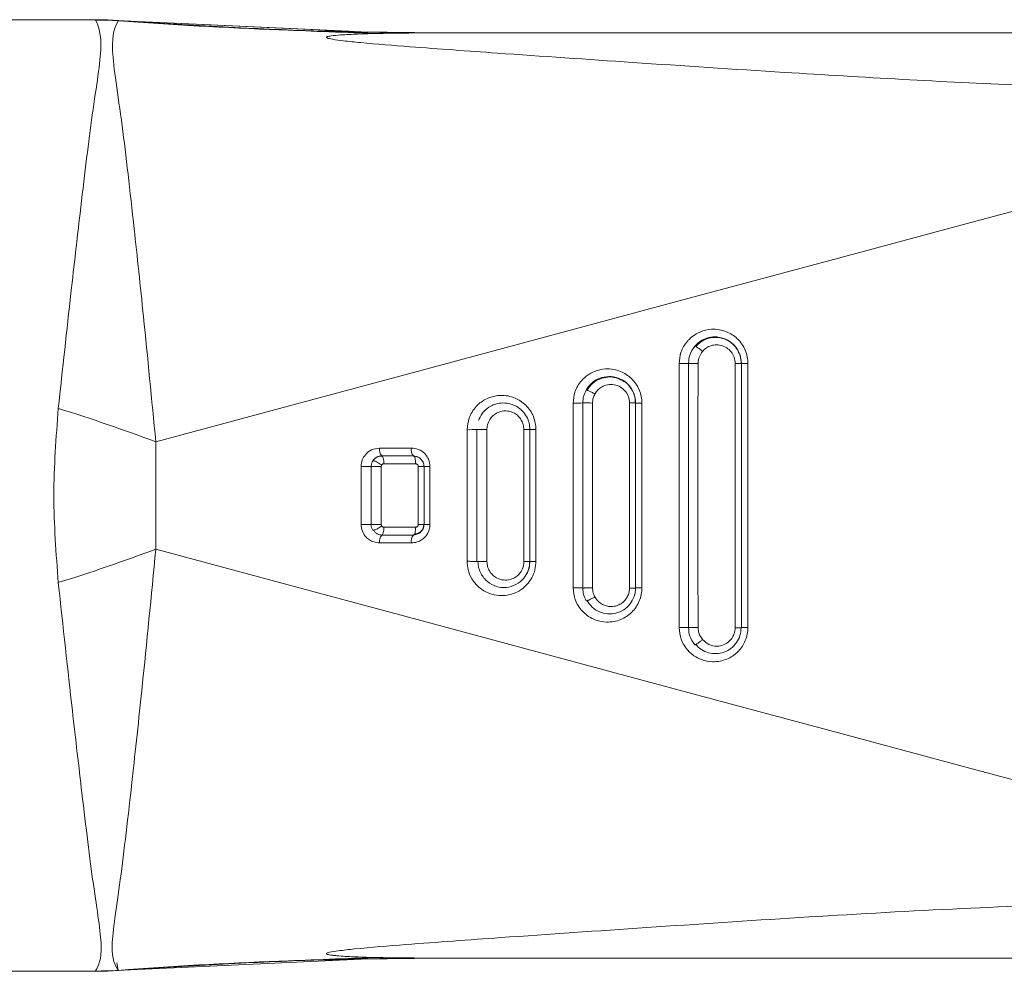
# Model space of a CAD drawing. Header units: millimetres. Extents: x -456 to 1926, y -70 to 431.
# Tile 3 of 44: x -213 to -195, y -48 to -30. Entities that reach past the tile are written whole.
import ezdxf

# ---------------------------------------------------------------- set-up
doc = ezdxf.new("R2010")
doc.units = ezdxf.units.MM
doc.linetypes.add('SLD-Solid', pattern=[0])

msp = doc.modelspace()

# ---------------------------------------------------------------- linework, layer by layer
at = {"color": 7, "linetype": 'SLD-Solid', "lineweight": 18}
for p, q in [((-227.196, -30.108), (-211.822, -30.108)), ((-211.488, -30.117), (-211.825, -30.108)), ((-211.375, -30.125), (-211.825, -30.108)), ((-211.822, -30.108), (-211.82, -30.109)), ((-206.647, -30.344), (-211.415, -30.122)), ((-207.021, -30.326), (-211.415, -30.122)), ((-211.377, -30.124), (-211.377, -30.125)), ((-205.859, -30.354), (-207.459, -30.326)), ((-205.855, -30.354), (-206.354, -30.345)), ((-190.096, -30.358), (-205.29, -30.358)), ((-200.775, -36.613), (-200.775, -41.603)), ((-200.596, -41.607), (-200.596, -36.608)), ((-199.714, -36.608), (-199.714, -41.608)), ((-199.596, -36.608), (-199.714, -36.608)), ((-199.596, -36.608), (-199.596, -41.608)), ((-199.473, -41.604), (-199.473, -36.612)), ((-202.779, -37.362), (-202.779, -40.853)), ((-202.596, -40.858), (-202.596, -37.358)), ((-201.711, -37.358), (-201.711, -40.858)), ((-201.6, -37.358), (-201.711, -37.358)), ((-201.596, -37.358), (-201.6, -37.358)), ((-201.596, -37.358), (-201.596, -40.858)), ((-201.596, -37.892), (-201.596, -37.358)), ((-204.596, -40.358), (-204.596, -37.858)), ((-204.407, -40.357), (-204.407, -37.858)), ((-203.596, -37.858), (-203.708, -37.858)), ((-203.708, -37.858), (-203.708, -40.358)), ((-203.596, -37.858), (-203.596, -40.358)), ((-210.668, -40.122), (-210.668, -38.093)), ((-206.39, -38.36), (-206.416, -38.362)), ((-206.396, -38.358), (-205.796, -38.358)), ((-206.354, -38.508), (-205.755, -38.508)), ((-206.596, -39.658), (-206.596, -38.558)), ((-206.405, -39.658), (-206.405, -38.558)), ((-205.705, -38.558), (-205.705, -39.658)), ((-205.596, -38.558), (-205.596, -39.658)), ((-205.755, -39.708), (-206.354, -39.708)), ((-205.596, -39.658), (-205.603, -39.658)), ((-201.596, -40.858), (-201.596, -39.682)), ((-206.396, -39.858), (-206.39, -39.854)), ((-205.796, -39.858), (-206.396, -39.858)), ((-205.796, -39.858), (-205.786, -39.85)), ((-203.596, -40.358), (-203.708, -40.358)), ((-201.596, -40.858), (-201.711, -40.858)), ((-199.596, -41.608), (-199.714, -41.608)), ((-211.415, -48.094), (-206.647, -47.872)), ((-211.415, -48.094), (-206.647, -47.872)), ((-211.404, -47.947), (-211.377, -48.089)), ((-207.448, -47.89), (-205.855, -47.861)), ((-206.768, -47.878), (-206.354, -47.87)), ((-190.096, -47.858), (-205.29, -47.858)), ((-227.196, -48.108), (-211.822, -48.108)), ((-211.825, -48.107), (-211.375, -48.091))]:
    msp.add_line(p, q, dxfattribs=at)
at = {"color": 7, "linetype": 'SLD-Solid', "lineweight": 18, "flags": 128}
for points in [[(-210.668, -38.093), (-208.163, -37.418), (-205.634, -36.737), (-203.083, -36.05), (-200.513, -35.359), (-197.926, -34.664), (-195.326, -33.965), (-192.715, -33.264), (-190.096, -32.562)], [(-210.668, -40.122), (-208.163, -40.797), (-205.634, -41.479), (-203.083, -42.165), (-200.513, -42.857), (-197.926, -43.552), (-195.326, -44.25), (-192.715, -44.951), (-190.096, -45.654)]]:
    msp.add_lwpolyline(points, dxfattribs=at)
at = {"color": 7, "linetype": 'SLD-Solid', "lineweight": 18}
for centre, radius, start, end in [((-211.748, -35.684), 5.57, 86.1769, 90.5995), ((-205.29, 49.772), 80.13, 265.64339, 269.99986), ((-200.728, -34.907), 1.706, 268.4051, 274.4186), ((-200.723, -134.829), 98.221, 89.8201, 89.92607), ((-202.728, -35.595), 1.768, 268.361, 274.2988), ((-202.691, -181.844), 144.486, 89.88879, 89.96214), ((-222.48, -69.504), 33.558, 69.391, 72.7177), ((-204.729, -36.074), 1.789, 268.2904, 274.2827), ((-206.27, -38.245), 0.169, 168.7434, 221.9555), ((-205.666, -38.245), 0.172, 168.8504, 221.0266), ((-206.732, -35.496), 3.065, 268.9755, 272.5392), ((-206.659, -208.573), 170.015, 89.91436, 89.97873), ((-205.507, -36.885), 1.675, 266.9844, 270.7971), ((-206.732, -42.719), 3.065, 87.4604, 91.0247), ((-205.507, -41.33), 1.675, 89.2027, 93.0157), ((-206.27, -39.971), 0.169, 138.0446, 191.2564), ((-205.666, -39.971), 0.172, 138.9729, 191.1502), ((-222.484, -8.713), 33.558, 287.2885, 290.6152), ((-203.505, -41.414), 1.06, 88.6747, 94.908), ((-201.502, -41.913), 1.06, 88.608, 95.0416), ((-199.5, -42.638), 1.035, 88.5026, 95.3014), ((-205.29, -127.988), 80.13, 90.00014, 94.35661), ((-211.748, -42.532), 5.57, 269.4004, 273.8231)]:
    msp.add_arc(centre, radius, start, end, dxfattribs=at)
for points, knots in [([(-212.511, -37.461), (-212.43, -36.717), (-212.289, -35.407), (-212.073, -33.537), (-211.877, -31.872), (-211.641, -30.488), (-211.75, -30.241), (-211.807, -30.114)], [0, 0, 0, 0, 0.190009, 0.334651, 0.538338, 0.761528, 1, 1, 1, 1]), ([(-211.807, -30.114), (-211.812, -30.112), (-211.82, -30.108), (-211.821, -30.108), (-211.822, -30.108)], [0, 0, 0, 0, 0.561067, 1, 1, 1, 1]), ([(-211.822, -30.108), (-211.739, -30.109), (-211.59, -30.11), (-211.442, -30.12), (-211.377, -30.124)], [0, 0, 0, 0, 0.559994, 1, 1, 1, 1]), ([(-210.668, -38.093), (-210.746, -37.291), (-210.882, -35.872), (-211.105, -33.803), (-211.308, -31.973), (-211.559, -30.473), (-211.439, -30.245), (-211.377, -30.126)], [0, 0, 0, 0, 0.190168, 0.336226, 0.540876, 0.762003, 1, 1, 1, 1]), ([(-211.377, -30.126), (-211.377, -30.126), (-211.378, -30.124), (-211.377, -30.124), (-211.377, -30.124)], [0, 0, 0, 0, 0.5563326, 1, 1, 1, 1]), ([(-211.377, -30.124), (-210.203, -30.199), (-208.106, -30.333), (-206.005, -30.35), (-205.081, -30.358)], [0, 0, 0, 0, 0.560021, 1, 1, 1, 1]), ([(-206.407, -30.373), (-206.74, -30.361), (-207.388, -30.338), (-207.983, -30.314), (-208.272, -30.302)], [0, 0, 0, 0, 0.515573, 1, 1, 1, 1]), ([(-205.29, -30.358), (-205.817, -30.359), (-206.454, -30.361), (-207.134, -30.393), (-207.315, -30.408), (-207.391, -30.42), (-207.418, -30.426), (-207.435, -30.433), (-207.443, -30.44), (-207.44, -30.448), (-207.419, -30.458), (-207.381, -30.468), (-207.286, -30.487), (-207.089, -30.512), (-206.603, -30.562), (-205.632, -30.638), (-203.918, -30.762), (-201.557, -30.925), (-198.258, -31.141), (-194.404, -31.366), (-191.503, -31.449), (-190.096, -31.489)], [0, 0, 0, 0, 0.079633, 0.096416, 0.106506, 0.108989, 0.110947, 0.112535, 0.113904, 0.115836, 0.117972, 0.120667, 0.124353, 0.135955, 0.15357, 0.20236, 0.286651, 0.417176, 0.562519, 0.787792, 1, 1, 1, 1]), ([(-199.473, -36.612), (-199.475, -36.569), (-199.48, -36.483), (-199.521, -36.357), (-199.584, -36.241), (-199.695, -36.111), (-199.844, -36.015), (-200.015, -35.967), (-200.186, -35.957), (-200.363, -35.999), (-200.503, -36.081), (-200.575, -36.144), (-200.605, -36.176), (-200.613, -36.185), (-200.615, -36.187), (-200.67, -36.249), (-200.753, -36.386), (-200.768, -36.54), (-200.775, -36.613)], [0, 0, 0, 0, 0.062546, 0.125984, 0.190344, 0.255585, 0.375281, 0.443712, 0.517666, 0.628248, 0.708015, 0.756845, 0.769623, 0.773095, 0.774103, 0.774624, 0.894592, 1, 1, 1, 1]), ([(-200.478, -36.286), (-200.452, -36.258), (-200.395, -36.2), (-200.278, -36.136), (-200.153, -36.105), (-200.048, -36.108), (-199.936, -36.129), (-199.815, -36.183), (-199.693, -36.298), (-199.611, -36.442), (-199.601, -36.553), (-199.596, -36.608)], [0, 0, 0, 0, 0.094141, 0.200375, 0.323982, 0.409646, 0.458094, 0.604791, 0.729109, 0.867138, 1, 1, 1, 1]), ([(-200.596, -36.608), (-200.592, -36.554), (-200.581, -36.436), (-200.515, -36.339), (-200.478, -36.286)], [0, 0, 0, 0, 0.457521, 1, 1, 1, 1]), ([(-200.478, -36.286), (-200.477, -36.285), (-200.473, -36.284), (-200.461, -36.288), (-200.446, -36.296), (-200.428, -36.308), (-200.407, -36.322), (-200.384, -36.339), (-200.358, -36.36), (-200.34, -36.375), (-200.331, -36.383)], [0, 0, 0, 0, 0.136997, 0.267542, 0.389037, 0.500005, 0.61097, 0.732462, 0.863004, 1, 1, 1, 1]), ([(-199.6, -36.615), (-199.604, -36.564), (-199.611, -36.462), (-199.681, -36.324), (-199.785, -36.213), (-199.918, -36.14), (-200.066, -36.11), (-200.216, -36.127), (-200.357, -36.187), (-200.429, -36.259), (-200.465, -36.295)], [0, 0, 0, 0, 0.124863, 0.249798, 0.374608, 0.499265, 0.623902, 0.748743, 0.874041, 1, 1, 1, 1]), ([(-200.332, -36.383), (-200.313, -36.364), (-200.274, -36.322), (-200.192, -36.277), (-200.09, -36.253), (-199.978, -36.262), (-199.871, -36.308), (-199.784, -36.388), (-199.726, -36.491), (-199.718, -36.569), (-199.714, -36.608)], [0, 0, 0, 0, 0.092597, 0.200743, 0.324828, 0.459097, 0.595238, 0.730406, 0.865756, 1, 1, 1, 1]), ([(-200.415, -36.609), (-200.41, -36.565), (-200.402, -36.483), (-200.354, -36.415), (-200.332, -36.383)], [0, 0, 0, 0, 0.521306, 1, 1, 1, 1]), ([(-200.415, -41.607), (-200.418, -40.671), (-200.424, -39.005), (-200.417, -37.339), (-200.415, -36.609)], [0, 0, 0, 0, 0.561691, 1, 1, 1, 1]), ([(-199.473, -36.612), (-199.489, -36.612), (-199.523, -36.611), (-199.563, -36.611), (-199.591, -36.609), (-199.594, -36.608), (-199.596, -36.608)], [0, 0, 0, 0, 0.242329, 0.4999999, 0.7576709, 1, 1, 1, 1]), ([(-199.596, -41.608), (-199.596, -40.7), (-199.596, -39.034), (-199.596, -37.367), (-199.596, -36.608)], [0, 0, 0, 0, 0.54443, 1, 1, 1, 1]), ([(-201.477, -37.362), (-201.479, -37.319), (-201.484, -37.233), (-201.524, -37.108), (-201.587, -36.992), (-201.697, -36.862), (-201.845, -36.766), (-202.017, -36.717), (-202.185, -36.707), (-202.358, -36.746), (-202.497, -36.823), (-202.571, -36.886), (-202.605, -36.921), (-202.67, -36.993), (-202.756, -37.134), (-202.772, -37.29), (-202.779, -37.362)], [0, 0, 0, 0, 0.061878, 0.124857, 0.188968, 0.254162, 0.373199, 0.442031, 0.516873, 0.622785, 0.700954, 0.751296, 0.766004, 0.773716, 0.894498, 1, 1, 1, 1]), ([(-202.533, -37.116), (-202.514, -37.085), (-202.471, -37.018), (-202.369, -36.932), (-202.228, -36.866), (-202.054, -36.848), (-201.874, -36.896), (-201.722, -37.008), (-201.616, -37.17), (-201.602, -37.295), (-201.596, -37.358)], [0, 0, 0, 0, 0.0825, 0.181793, 0.299657, 0.434093, 0.575769, 0.717, 0.858821, 1, 1, 1, 1]), ([(-201.903, -36.91), (-201.922, -36.9), (-201.989, -36.867), (-202.121, -36.861), (-202.278, -36.896), (-202.42, -36.982), (-202.483, -37.072), (-202.515, -37.117)], [0, 0, 0, 0, 0.090978, 0.316754, 0.543152, 0.770777, 1, 1, 1, 1]), ([(-202.367, -37.189), (-202.353, -37.167), (-202.323, -37.12), (-202.252, -37.059), (-202.154, -37.014), (-202.032, -37.001), (-201.907, -37.035), (-201.8, -37.113), (-201.726, -37.226), (-201.716, -37.314), (-201.711, -37.358)], [0, 0, 0, 0, 0.082105, 0.181397, 0.299616, 0.434732, 0.577065, 0.718462, 0.859791, 1, 1, 1, 1]), ([(-201.6, -37.366), (-201.604, -37.311), (-201.612, -37.201), (-201.693, -37.056), (-201.793, -36.953), (-201.873, -36.922), (-201.903, -36.91)], [0, 0, 0, 0, 0.278278, 0.556603, 0.834425, 1, 1, 1, 1]), ([(-203.48, -37.861), (-203.483, -37.82), (-203.487, -37.735), (-203.526, -37.612), (-203.587, -37.497), (-203.696, -37.367), (-203.841, -37.271), (-204.01, -37.22), (-204.176, -37.207), (-204.346, -37.241), (-204.485, -37.313), (-204.56, -37.373), (-204.595, -37.407), (-204.636, -37.45), (-204.691, -37.524), (-204.763, -37.669), (-204.775, -37.787), (-204.783, -37.862)], [0, 0, 0, 0, 0.060747, 0.122593, 0.185575, 0.249635, 0.368452, 0.436493, 0.510081, 0.614537, 0.69179, 0.741759, 0.75649, 0.764365, 0.829929, 0.891129, 1, 1, 1, 1]), ([(-202.596, -37.358), (-202.593, -37.316), (-202.587, -37.231), (-202.551, -37.154), (-202.533, -37.116)], [0, 0, 0, 0, 0.500909, 1, 1, 1, 1]), ([(-202.533, -37.116), (-202.532, -37.115), (-202.529, -37.114), (-202.516, -37.117), (-202.499, -37.122), (-202.479, -37.131), (-202.455, -37.141), (-202.428, -37.155), (-202.398, -37.171), (-202.377, -37.183), (-202.367, -37.189)], [0, 0, 0, 0, 0.137275, 0.26799, 0.389408, 0.499996, 0.610586, 0.732007, 0.862724, 1, 1, 1, 1]), ([(-202.411, -37.358), (-202.409, -37.327), (-202.404, -37.267), (-202.379, -37.214), (-202.367, -37.189)], [0, 0, 0, 0, 0.530381, 1, 1, 1, 1]), ([(-204.566, -37.69), (-204.563, -37.679), (-204.54, -37.62), (-204.472, -37.515), (-204.356, -37.423), (-204.229, -37.371), (-204.099, -37.351), (-203.966, -37.369), (-203.841, -37.421), (-203.736, -37.501), (-203.654, -37.611), (-203.605, -37.733), (-203.599, -37.817), (-203.596, -37.858)], [0, 0, 0, 0, 0.023783, 0.136661, 0.262815, 0.334011, 0.432969, 0.542827, 0.621633, 0.723934, 0.821006, 0.912978, 1, 1, 1, 1]), ([(-202.411, -40.857), (-202.412, -40.199), (-202.415, -39.033), (-202.412, -37.866), (-202.411, -37.358)], [0, 0, 0, 0, 0.5644162, 1, 1, 1, 1]), ([(-201.477, -37.362), (-201.493, -37.361), (-201.525, -37.361), (-201.564, -37.36), (-201.591, -37.359), (-201.594, -37.358), (-201.596, -37.358)], [0, 0, 0, 0, 0.242616, 0.5, 0.757384, 1, 1, 1, 1]), ([(-201.477, -40.854), (-201.477, -40.232), (-201.477, -39.068), (-201.477, -37.904), (-201.477, -37.362)], [0, 0, 0, 0, 0.534492, 1, 1, 1, 1]), ([(-212.511, -40.755), (-212.553, -40.206), (-212.638, -39.108), (-212.553, -38.01), (-212.511, -37.461)], [0, 0, 0, 0, 0.499972, 1, 1, 1, 1]), ([(-204.407, -37.858), (-204.406, -37.836), (-204.404, -37.788), (-204.379, -37.71), (-204.329, -37.63), (-204.251, -37.56), (-204.146, -37.511), (-204.016, -37.501), (-203.899, -37.539), (-203.811, -37.604), (-203.754, -37.678), (-203.716, -37.764), (-203.711, -37.827), (-203.708, -37.858)], [0, 0, 0, 0, 0.058055, 0.128833, 0.221266, 0.309063, 0.41483, 0.536314, 0.663474, 0.747859, 0.832233, 0.916537, 1, 1, 1, 1]), ([(-204.783, -37.862), (-204.783, -38.302), (-204.783, -39.132), (-204.783, -39.962), (-204.783, -40.353)], [0, 0, 0, 0, 0.529154, 1, 1, 1, 1]), ([(-204.595, -37.858), (-204.594, -37.858), (-204.592, -37.858), (-204.577, -37.858), (-204.559, -37.858), (-204.536, -37.858), (-204.51, -37.858), (-204.479, -37.858), (-204.443, -37.858), (-204.42, -37.858), (-204.407, -37.858)], [0, 0, 0, 0, 0.137223, 0.267433, 0.387963, 0.497455, 0.608552, 0.730615, 0.862046, 1, 1, 1, 1]), ([(-203.48, -37.861), (-203.496, -37.861), (-203.528, -37.861), (-203.565, -37.86), (-203.591, -37.859), (-203.594, -37.858), (-203.596, -37.858)], [0, 0, 0, 0, 0.24289, 0.5, 0.75711, 1, 1, 1, 1]), ([(-203.48, -40.354), (-203.481, -39.905), (-203.481, -39.074), (-203.481, -38.243), (-203.48, -37.861)], [0, 0, 0, 0, 0.541, 1, 1, 1, 1]), ([(-206.436, -38.212), (-206.488, -38.219), (-206.59, -38.232), (-206.703, -38.323), (-206.773, -38.437), (-206.782, -38.518), (-206.786, -38.56)], [0, 0, 0, 0, 0.28802, 0.566583, 0.772902, 1, 1, 1, 1]), ([(-205.835, -38.212), (-205.947, -38.212), (-206.148, -38.212), (-206.348, -38.212), (-206.436, -38.212)], [0, 0, 0, 0, 0.561946, 1, 1, 1, 1]), ([(-205.484, -38.56), (-205.486, -38.533), (-205.49, -38.477), (-205.523, -38.392), (-205.589, -38.301), (-205.699, -38.226), (-205.791, -38.216), (-205.835, -38.212)], [0, 0, 0, 0, 0.146576, 0.301423, 0.488003, 0.755766, 1, 1, 1, 1]), ([(-206.596, -38.558), (-206.594, -38.537), (-206.591, -38.499), (-206.573, -38.466), (-206.565, -38.451)], [0, 0, 0, 0, 0.542921, 1, 1, 1, 1]), ([(-206.565, -38.451), (-206.563, -38.45), (-206.561, -38.448), (-206.549, -38.45), (-206.531, -38.456), (-206.508, -38.466), (-206.48, -38.48), (-206.451, -38.497), (-206.423, -38.514), (-206.405, -38.526), (-206.397, -38.531)], [0, 0, 0, 0, 0.113772, 0.23665, 0.366446, 0.5, 0.633555, 0.763351, 0.886228, 1, 1, 1, 1]), ([(-206.391, -38.361), (-206.404, -38.361), (-206.431, -38.361), (-206.471, -38.373), (-206.502, -38.388), (-206.516, -38.401), (-206.52, -38.405)], [0, 0, 0, 0, 0.275491, 0.577865, 0.880817, 1, 1, 1, 1]), ([(-206.405, -38.558), (-206.404, -38.553), (-206.404, -38.544), (-206.399, -38.535), (-206.397, -38.531)], [0, 0, 0, 0, 0.51432, 1, 1, 1, 1]), ([(-206.397, -38.531), (-206.394, -38.528), (-206.39, -38.522), (-206.38, -38.514), (-206.368, -38.509), (-206.359, -38.508), (-206.354, -38.508)], [0, 0, 0, 0, 0.229085, 0.45991, 0.730436, 1, 1, 1, 1]), ([(-205.599, -38.559), (-205.599, -38.545), (-205.601, -38.518), (-205.614, -38.478), (-205.634, -38.443), (-205.661, -38.412), (-205.694, -38.389), (-205.73, -38.372), (-205.761, -38.364), (-205.78, -38.365), (-205.785, -38.365)], [0, 0, 0, 0, 0.136088, 0.272293, 0.40815, 0.543189, 0.677342, 0.810729, 0.943649, 1, 1, 1, 1]), ([(-205.755, -38.508), (-205.75, -38.508), (-205.738, -38.509), (-205.725, -38.517), (-205.716, -38.527), (-205.71, -38.536), (-205.706, -38.547), (-205.706, -38.554), (-205.705, -38.558)], [0, 0, 0, 0, 0.221138, 0.439118, 0.583471, 0.720101, 0.856449, 1, 1, 1, 1]), ([(-206.786, -38.56), (-206.786, -38.765), (-206.787, -39.13), (-206.786, -39.495), (-206.786, -39.655)], [0, 0, 0, 0, 0.559798, 1, 1, 1, 1]), ([(-205.596, -39.658), (-205.596, -39.449), (-205.596, -39.083), (-205.596, -38.716), (-205.596, -38.558)], [0, 0, 0, 0, 0.568884, 1, 1, 1, 1]), ([(-205.484, -39.656), (-205.484, -39.448), (-205.484, -39.083), (-205.484, -38.717), (-205.484, -38.56)], [0, 0, 0, 0, 0.568848, 1, 1, 1, 1]), ([(-206.786, -39.655), (-206.781, -39.699), (-206.772, -39.787), (-206.706, -39.885), (-206.628, -39.951), (-206.541, -39.994), (-206.472, -40), (-206.436, -40.004)], [0, 0, 0, 0, 0.235731, 0.471718, 0.618505, 0.795531, 1, 1, 1, 1]), ([(-206.565, -39.764), (-206.574, -39.748), (-206.592, -39.715), (-206.594, -39.677), (-206.596, -39.658)], [0, 0, 0, 0, 0.4957505, 1, 1, 1, 1]), ([(-206.596, -39.658), (-206.595, -39.658), (-206.592, -39.658), (-206.58, -39.658), (-206.56, -39.658), (-206.534, -39.658), (-206.502, -39.658), (-206.469, -39.658), (-206.436, -39.658), (-206.415, -39.658), (-206.405, -39.658)], [0, 0, 0, 0, 0.113929, 0.236843, 0.366572, 0.5, 0.633427, 0.763157, 0.886071, 1, 1, 1, 1]), ([(-206.565, -39.764), (-206.563, -39.765), (-206.561, -39.767), (-206.549, -39.766), (-206.531, -39.76), (-206.508, -39.75), (-206.48, -39.736), (-206.451, -39.719), (-206.423, -39.702), (-206.405, -39.69), (-206.397, -39.684)], [0, 0, 0, 0, 0.113774, 0.236652, 0.366449, 0.500003, 0.633557, 0.763352, 0.886229, 1, 1, 1, 1]), ([(-206.557, -39.761), (-206.546, -39.776), (-206.525, -39.806), (-206.481, -39.836), (-206.435, -39.854), (-206.404, -39.855), (-206.39, -39.855)], [0, 0, 0, 0, 0.267867, 0.531732, 0.792368, 1, 1, 1, 1]), ([(-206.397, -39.685), (-206.399, -39.68), (-206.404, -39.671), (-206.404, -39.662), (-206.405, -39.658)], [0, 0, 0, 0, 0.5566112, 1, 1, 1, 1]), ([(-206.354, -39.708), (-206.358, -39.708), (-206.366, -39.707), (-206.377, -39.703), (-206.388, -39.696), (-206.394, -39.688), (-206.397, -39.685)], [0, 0, 0, 0, 0.230223, 0.458076, 0.731449, 1, 1, 1, 1]), ([(-206.39, -39.854), (-206.387, -39.852), (-206.378, -39.848), (-206.366, -39.816), (-206.356, -39.767), (-206.355, -39.727), (-206.354, -39.708)], [0, 0, 0, 0, 0.1829372, 0.4552915, 0.7276457, 1, 1, 1, 1]), ([(-205.835, -40.004), (-205.798, -40.001), (-205.731, -39.995), (-205.644, -39.952), (-205.58, -39.9), (-205.53, -39.834), (-205.492, -39.753), (-205.487, -39.688), (-205.484, -39.656)], [0, 0, 0, 0, 0.202596, 0.375556, 0.525095, 0.653417, 0.825697, 1, 1, 1, 1]), ([(-205.785, -39.851), (-205.78, -39.851), (-205.761, -39.851), (-205.73, -39.843), (-205.694, -39.827), (-205.661, -39.803), (-205.634, -39.773), (-205.614, -39.737), (-205.601, -39.698), (-205.599, -39.671), (-205.599, -39.657)], [0, 0, 0, 0, 0.056329, 0.189246, 0.32263, 0.456792, 0.591826, 0.72769, 0.863883, 1, 1, 1, 1]), ([(-205.781, -39.837), (-205.769, -39.836), (-205.745, -39.835), (-205.711, -39.825), (-205.679, -39.808), (-205.651, -39.784), (-205.628, -39.755), (-205.612, -39.721), (-205.603, -39.688), (-205.603, -39.667), (-205.603, -39.658)], [0, 0, 0, 0, 0.1279705, 0.2560735, 0.3847175, 0.5142311, 0.6447032, 0.7760674, 0.9080071, 1, 1, 1, 1]), ([(-205.705, -39.658), (-205.706, -39.664), (-205.707, -39.675), (-205.715, -39.689), (-205.724, -39.698), (-205.734, -39.704), (-205.744, -39.707), (-205.752, -39.708), (-205.755, -39.708)], [0, 0, 0, 0, 0.216784, 0.429725, 0.57505, 0.713795, 0.853095, 1, 1, 1, 1]), ([(-205.603, -39.658), (-205.603, -39.658), (-205.606, -39.658), (-205.625, -39.658), (-205.659, -39.658), (-205.69, -39.658), (-205.705, -39.658)], [0, 0, 0, 0, 0.026941, 0.351294, 0.675647, 1, 1, 1, 1]), ([(-206.436, -40.004), (-206.324, -40.004), (-206.124, -40.004), (-205.923, -40.004), (-205.835, -40.004)], [0, 0, 0, 0, 0.558043, 1, 1, 1, 1]), ([(-211.377, -48.089), (-211.439, -47.991), (-211.561, -47.798), (-211.339, -46.474), (-211.139, -44.717), (-210.904, -42.559), (-210.754, -41.012), (-210.668, -40.122)], [0, 0, 0, 0, 0.215583, 0.424685, 0.63353, 0.789403, 1, 1, 1, 1]), ([(-204.783, -40.353), (-204.779, -40.406), (-204.77, -40.521), (-204.696, -40.694), (-204.561, -40.857), (-204.378, -40.965), (-204.191, -41.006), (-203.999, -40.999), (-203.817, -40.934), (-203.66, -40.813), (-203.556, -40.673), (-203.492, -40.517), (-203.484, -40.408), (-203.48, -40.354)], [0, 0, 0, 0, 0.076965, 0.166947, 0.269919, 0.38582, 0.476343, 0.553972, 0.670083, 0.757758, 0.841976, 0.922725, 1, 1, 1, 1]), ([(-204.783, -40.353), (-204.773, -40.353), (-204.752, -40.353), (-204.719, -40.353), (-204.686, -40.354), (-204.655, -40.354), (-204.629, -40.355), (-204.61, -40.356), (-204.599, -40.357), (-204.597, -40.357), (-204.596, -40.358)], [0, 0, 0, 0, 0.11405, 0.236992, 0.366668, 0.499995, 0.633322, 0.763001, 0.885946, 1, 1, 1, 1]), ([(-204.596, -40.358), (-204.595, -40.358), (-204.592, -40.358), (-204.585, -40.358), (-204.578, -40.358), (-204.577, -40.358)], [0, 0, 0, 0, 0.445224, 0.925518, 1, 1, 1, 1]), ([(-204.578, -40.347), (-204.576, -40.38), (-204.573, -40.447), (-204.543, -40.543), (-204.497, -40.631), (-204.414, -40.732), (-204.278, -40.823), (-204.088, -40.861), (-203.898, -40.825), (-203.764, -40.734), (-203.691, -40.652), (-203.671, -40.612), (-203.665, -40.601)], [0, 0, 0, 0, 0.0764441, 0.1526861, 0.2286153, 0.3041635, 0.4534008, 0.6015295, 0.7492087, 0.8970461, 0.9714972, 1, 1, 1, 1]), ([(-204.577, -40.358), (-204.572, -40.358), (-204.561, -40.358), (-204.536, -40.358), (-204.505, -40.358), (-204.471, -40.358), (-204.438, -40.357), (-204.417, -40.357), (-204.407, -40.357)], [0, 0, 0, 0, 0.148734, 0.328047, 0.507355, 0.681695, 0.846881, 1, 1, 1, 1]), ([(-203.708, -40.358), (-203.71, -40.379), (-203.712, -40.427), (-203.737, -40.506), (-203.786, -40.586), (-203.865, -40.656), (-203.97, -40.704), (-204.1, -40.714), (-204.217, -40.677), (-204.304, -40.612), (-204.362, -40.538), (-204.4, -40.451), (-204.405, -40.388), (-204.407, -40.357)], [0, 0, 0, 0, 0.057952, 0.128681, 0.221056, 0.308786, 0.414458, 0.535837, 0.662907, 0.747233, 0.831553, 0.915794, 1, 1, 1, 1]), ([(-203.596, -40.358), (-203.598, -40.39), (-203.603, -40.461), (-203.626, -40.548), (-203.657, -40.592), (-203.666, -40.604)], [0, 0, 0, 0, 0.373987, 0.824803, 1, 1, 1, 1]), ([(-203.665, -40.601), (-203.655, -40.584), (-203.629, -40.538), (-203.604, -40.455), (-203.601, -40.39), (-203.599, -40.358)], [0, 0, 0, 0, 0.235899, 0.618047, 1, 1, 1, 1]), ([(-211.807, -48.101), (-211.75, -47.994), (-211.637, -47.782), (-211.847, -46.556), (-212.04, -44.958), (-212.267, -43.008), (-212.421, -41.581), (-212.511, -40.755)], [0, 0, 0, 0, 0.215496, 0.427053, 0.635275, 0.788732, 1, 1, 1, 1]), ([(-202.779, -40.853), (-202.771, -40.93), (-202.759, -41.049), (-202.685, -41.195), (-202.629, -41.27), (-202.562, -41.338), (-202.482, -41.403), (-202.334, -41.477), (-202.168, -41.509), (-202.008, -41.496), (-201.84, -41.447), (-201.693, -41.35), (-201.584, -41.219), (-201.523, -41.105), (-201.484, -40.982), (-201.479, -40.897), (-201.477, -40.854)], [0, 0, 0, 0, 0.110611, 0.172342, 0.238205, 0.247621, 0.314107, 0.3903, 0.491869, 0.561418, 0.627803, 0.750448, 0.81342, 0.876012, 0.938203, 1, 1, 1, 1]), ([(-202.779, -40.853), (-202.767, -40.853), (-202.744, -40.853), (-202.71, -40.853), (-202.681, -40.854), (-202.655, -40.854), (-202.633, -40.855), (-202.614, -40.855), (-202.6, -40.856), (-202.597, -40.857), (-202.596, -40.858)], [0, 0, 0, 0, 0.136988, 0.267526, 0.389022, 0.5, 0.610979, 0.732475, 0.863013, 1, 1, 1, 1]), ([(-202.596, -40.858), (-202.595, -40.858), (-202.592, -40.858), (-202.58, -40.858), (-202.561, -40.857), (-202.536, -40.857), (-202.506, -40.857), (-202.473, -40.857), (-202.441, -40.857), (-202.421, -40.857), (-202.411, -40.857)], [0, 0, 0, 0, 0.11449, 0.237535, 0.367027, 0.5, 0.632973, 0.762465, 0.88551, 1, 1, 1, 1]), ([(-202.533, -41.099), (-202.551, -41.061), (-202.587, -40.985), (-202.593, -40.9), (-202.596, -40.858)], [0, 0, 0, 0, 0.498876, 1, 1, 1, 1]), ([(-202.367, -41.027), (-202.381, -40.995), (-202.406, -40.941), (-202.409, -40.882), (-202.411, -40.857)], [0, 0, 0, 0, 0.5847, 1, 1, 1, 1]), ([(-201.711, -40.858), (-201.712, -40.877), (-201.714, -40.918), (-201.732, -40.984), (-201.771, -41.061), (-201.833, -41.129), (-201.914, -41.18), (-202.005, -41.208), (-202.126, -41.21), (-202.268, -41.16), (-202.334, -41.071), (-202.367, -41.027)], [0, 0, 0, 0, 0.060359, 0.131534, 0.221024, 0.334782, 0.426548, 0.531655, 0.646832, 0.824075, 1, 1, 1, 1]), ([(-201.626, -41.019), (-201.626, -41.019), (-201.6, -40.971), (-201.6, -40.914), (-201.6, -40.858)], [0, 0, 0, 0, 0.00015, 1, 1, 1, 1]), ([(-201.596, -40.858), (-201.597, -40.893), (-201.599, -40.949), (-201.619, -41.001), (-201.626, -41.02)], [0, 0, 0, 0, 0.632381, 1, 1, 1, 1]), ([(-202.533, -41.099), (-202.532, -41.1), (-202.53, -41.102), (-202.523, -41.101), (-202.515, -41.098), (-202.514, -41.098)], [0, 0, 0, 0, 0.423279, 0.879346, 1, 1, 1, 1]), ([(-202.519, -41.091), (-202.488, -41.137), (-202.426, -41.228), (-202.285, -41.316), (-202.128, -41.356), (-201.966, -41.343), (-201.818, -41.277), (-201.694, -41.168), (-201.649, -41.068), (-201.626, -41.019)], [0, 0, 0, 0, 0.144622, 0.288166, 0.430858, 0.573078, 0.71521, 0.857515, 1, 1, 1, 1]), ([(-202.514, -41.098), (-202.51, -41.097), (-202.5, -41.094), (-202.479, -41.085), (-202.452, -41.072), (-202.422, -41.058), (-202.394, -41.042), (-202.375, -41.032), (-202.367, -41.027)], [0, 0, 0, 0, 0.1329768, 0.3154517, 0.4979218, 0.6754256, 0.8437655, 1, 1, 1, 1]), ([(-200.775, -41.603), (-200.767, -41.679), (-200.755, -41.799), (-200.681, -41.946), (-200.627, -42.017), (-200.587, -42.059), (-200.555, -42.091), (-200.479, -42.152), (-200.338, -42.225), (-200.165, -42.26), (-199.999, -42.245), (-199.872, -42.206), (-199.754, -42.144), (-199.625, -42.036), (-199.53, -41.89), (-199.48, -41.732), (-199.475, -41.647), (-199.473, -41.604)], [0, 0, 0, 0, 0.110942, 0.173124, 0.239628, 0.241655, 0.258811, 0.307476, 0.385541, 0.492879, 0.564835, 0.630147, 0.688785, 0.760401, 0.875589, 0.937327, 1, 1, 1, 1]), ([(-200.775, -41.603), (-200.764, -41.603), (-200.741, -41.603), (-200.7, -41.603), (-200.653, -41.604), (-200.619, -41.605), (-200.601, -41.606), (-200.598, -41.607), (-200.596, -41.607)], [0, 0, 0, 0, 0.136932, 0.26754, 0.5, 0.73246, 0.863068, 1, 1, 1, 1]), ([(-200.596, -41.607), (-200.595, -41.607), (-200.592, -41.607), (-200.58, -41.607), (-200.561, -41.607), (-200.536, -41.607), (-200.507, -41.607), (-200.476, -41.607), (-200.444, -41.607), (-200.424, -41.607), (-200.415, -41.607)], [0, 0, 0, 0, 0.115075, 0.238254, 0.367497, 0.499999, 0.632502, 0.761745, 0.884924, 1, 1, 1, 1]), ([(-200.478, -41.93), (-200.515, -41.877), (-200.581, -41.78), (-200.592, -41.662), (-200.596, -41.607)], [0, 0, 0, 0, 0.5409853, 1, 1, 1, 1]), ([(-200.465, -41.921), (-200.429, -41.957), (-200.358, -42.029), (-200.217, -42.088), (-200.069, -42.106), (-199.921, -42.077), (-199.788, -42.005), (-199.684, -41.896), (-199.613, -41.759), (-199.605, -41.658), (-199.6, -41.608)], [0, 0, 0, 0, 0.126137, 0.251563, 0.376482, 0.501143, 0.625768, 0.750492, 0.875294, 1, 1, 1, 1]), ([(-200.331, -41.833), (-200.358, -41.793), (-200.405, -41.724), (-200.412, -41.642), (-200.415, -41.607)], [0, 0, 0, 0, 0.581601, 1, 1, 1, 1]), ([(-199.714, -41.608), (-199.715, -41.626), (-199.717, -41.664), (-199.733, -41.726), (-199.766, -41.797), (-199.827, -41.873), (-199.928, -41.939), (-200.064, -41.968), (-200.216, -41.939), (-200.293, -41.868), (-200.331, -41.833)], [0, 0, 0, 0, 0.0616471, 0.1334045, 0.2222397, 0.3338454, 0.4723713, 0.638681, 0.8195891, 1, 1, 1, 1]), ([(-200.459, -41.926), (-200.456, -41.924), (-200.447, -41.92), (-200.428, -41.908), (-200.404, -41.892), (-200.379, -41.873), (-200.354, -41.853), (-200.339, -41.84), (-200.331, -41.833)], [0, 0, 0, 0, 0.13439, 0.316128, 0.497857, 0.67489, 0.843224, 1, 1, 1, 1]), ([(-200.478, -41.93), (-200.477, -41.93), (-200.474, -41.932), (-200.467, -41.93), (-200.461, -41.927), (-200.459, -41.926)], [0, 0, 0, 0, 0.426301, 0.884013, 1, 1, 1, 1]), ([(-190.096, -46.727), (-191.933, -46.784), (-195.71, -46.902), (-200.394, -47.212), (-203.834, -47.447), (-205.674, -47.58), (-206.703, -47.662), (-207.18, -47.714), (-207.353, -47.74), (-207.421, -47.758), (-207.442, -47.769), (-207.442, -47.779), (-207.422, -47.789), (-207.382, -47.798), (-207.321, -47.806), (-207.172, -47.821), (-206.826, -47.839), (-206.174, -47.855), (-205.625, -47.857), (-205.29, -47.858)], [0, 0, 0, 0, 0.277154, 0.569443, 0.709641, 0.801655, 0.852576, 0.869317, 0.879228, 0.882226, 0.884534, 0.88657, 0.888768, 0.891501, 0.895083, 0.899771, 0.916625, 0.949186, 1, 1, 1, 1]), ([(-211.377, -48.091), (-210.203, -48.016), (-208.106, -47.883), (-206.005, -47.865), (-205.081, -47.858)], [0, 0, 0, 0, 0.560021, 1, 1, 1, 1]), ([(-208.272, -47.914), (-207.983, -47.902), (-207.387, -47.878), (-206.74, -47.855), (-206.406, -47.843)], [0, 0, 0, 0, 0.484427, 1, 1, 1, 1]), ([(-211.822, -48.108), (-211.739, -48.107), (-211.59, -48.105), (-211.442, -48.096), (-211.377, -48.091)], [0, 0, 0, 0, 0.559994, 1, 1, 1, 1]), ([(-211.822, -48.108), (-211.821, -48.107), (-211.82, -48.107), (-211.811, -48.103), (-211.807, -48.101)], [0, 0, 0, 0, 0.558771, 1, 1, 1, 1]), ([(-211.377, -48.091), (-211.377, -48.091), (-211.378, -48.091), (-211.377, -48.09), (-211.377, -48.089)], [0, 0, 0, 0, 0.56272, 1, 1, 1, 1])]:
    msp.add_open_spline(points, degree=3, knots=knots, dxfattribs=at)
for points in [[(-206.565, -38.451), (-206.555, -38.438), (-206.535, -38.41), (-206.493, -38.381), (-206.446, -38.361), (-206.412, -38.359), (-206.396, -38.358)], [(-206.396, -38.358), (-206.39, -38.36), (-206.379, -38.365), (-206.366, -38.399), (-206.356, -38.449), (-206.355, -38.488), (-206.354, -38.508)], [(-205.796, -38.358), (-205.79, -38.36), (-205.78, -38.365), (-205.766, -38.399), (-205.757, -38.449), (-205.756, -38.488), (-205.755, -38.508)], [(-205.596, -38.558), (-205.597, -38.558), (-205.6, -38.558), (-205.624, -38.558), (-205.66, -38.558), (-205.69, -38.558), (-205.705, -38.558)], [(-205.796, -39.858), (-205.79, -39.856), (-205.78, -39.851), (-205.766, -39.816), (-205.757, -39.767), (-205.756, -39.727), (-205.755, -39.708)]]:
    msp.add_open_spline(points, degree=3, dxfattribs=at)

doc.saveas('drawing.dxf')
